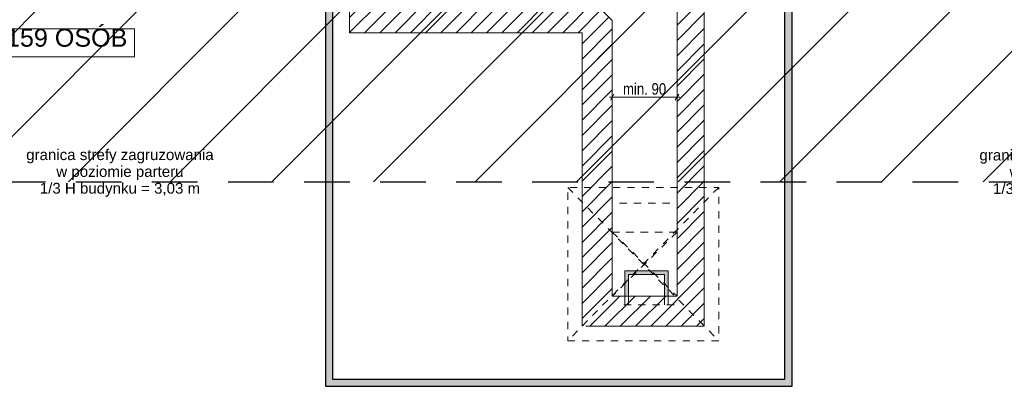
# Model space of a CAD drawing. Header units: centimetres. Extents: x 18292 to 3593338517, y 11794 to 62103.
# Tile 55 of 147: x 898356264 to 898357634, y 53475 to 53985. Entities that reach past the tile are written whole.
import ezdxf

# ---------------------------------------------------------------- set-up
doc = ezdxf.new("R2010")
doc.units = ezdxf.units.CM
doc.header["$MEASUREMENT"] = 0
doc.linetypes.add('Dashed-002', pattern=[20, 10, -10])
doc.linetypes.add('Long Dashed', pattern=[105.83333, 63.499999, -42.333331])
for name, color, linetype in [('499-Wymiary i opisy', 7, 'Continuous'), ('__PROJEKTOWANE', 7, 'Continuous'), ('__PROJEKTOWANE_WYPOSAŻENIE', 7, 'Continuous'), ('MF_KRESKOWANIE', 7, 'Continuous'), ('MF_SCIANY_KONSTR', 7, 'Continuous'), ('MF_WYMIAR zagospodarowanie', 7, 'Continuous')]:
    doc.layers.add(name, color=color, linetype=linetype)
doc.styles.add('GENERATED_STYLE_2', font='txt')
doc.styles.add('GENERATED_STYLE_4', font='txt')
doc.dimstyles.new('GENERATED_STYLE__1', dxfattribs={"dimtxt": 16, "dimasz": 6.08, "dimexe": 0.18, "dimexo": 0.0625, "dimgap": 0.09, "dimtad": 1, "dimtih": 1, "dimtoh": 1, "dimdec": 0, "dimzin": 0, "dimdsep": 46, "dimtxsty": 'GENERATED_STYLE_4', "dimblk": 'ARROWHEAD_2', "dimblk1": 'ARROWHEAD_2', "dimblk2": 'ARROWHEAD_2', "dimcen": 0.09, "dimse1": 1, "dimse2": 1, "dimclrd": 7, "dimclre": 7, "dimclrt": 7, "dimadec": 0, "dimazin": 0, "dimtfac": 1, "dimtdec": 4, "dimtmove": 0, "dimatfit": 3, "dimfxl": 0, "dimtolj": 1, "dimtzin": 0, "dimarcsym": 0})

# ---------------------------------------------------------------- blocks, each defined once
blk = doc.blocks.new('*D449', base_point=(903196041.3, 3898003.6))
at = {"layer": '499-Wymiary i opisy', "color": 7, "linetype": 'Continuous', "lineweight": 13}
for p, q in [((898357091, 53881), (898357086.3, 53873)), ((898357088.7, 53871), (898357088.7, 53883)), ((898357176.3, 53873), (898357181, 53881)), ((898357178.7, 53871), (898357178.7, 53883)), ((898357084.7, 53877), (898357088.7, 53877)), ((898357088.7, 53877), (898357178.7, 53877)), ((898357178.7, 53877), (898357182.6, 53877))]:
    blk.add_line(p, q, dxfattribs=at)
at = {"layer": '499-Wymiary i opisy', "color": 7, "lineweight": 13, "insert": (898357103.5, 53880.2), "char_height": 16, "attachment_point": 7, "style": 'GENERATED_STYLE_4'}
blk.add_mtext('\\A1;{\\pql;\\fArial Narrow|b0|i0|c238|p34;min. 90}', dxfattribs=at)
blk = doc.blocks.new('ARROWHEAD_2')
at = {"color": 0, "linetype": 'Continuous', "lineweight": 0}
for p, q in [((0, 0), (-1, 0)), ((-0.38, -0.66), (0.38, 0.66))]:
    blk.add_line(p, q, dxfattribs=at)

msp = doc.modelspace()

# ---------------------------------------------------------------- hatches: boundary and pattern name
at = {"layer": '__PROJEKTOWANE', "linetype": 'Continuous', "lineweight": 13}
h = msp.add_hatch(dxfattribs=at)
h.set_pattern_fill('Bloczki_ceramiczne_kopia_8A', color=150, style=0, pattern_type=2)
h.set_pattern_definition([(45, (903196041.25, 3898003.61), (-70.7106781, 70.7106781), [])])
h.paths.add_polyline_path([(898357582, 54617.5), (898357882, 54617.5), (898357882, 55810.5), (898357601, 55810.5), (898357601, 56706.5), (898357961.1, 56706.5), (898357959.1, 56167.5), (898358239, 56167.5), (898358239, 54260.5), (898357939, 54260.5), (898357939, 53759.5), (898356000, 53759.5), (898356000, 54560.5), (898355701, 54560.5), (898355700, 55446.7), (898353981.2, 55446.6), (898353981.2, 55792.5), (898356057, 55792.5), (898356057, 54917.5), (898356357, 54917.5), (898356357, 54116.5), (898357582, 54116.5)])
at = {"layer": '__PROJEKTOWANE', "linetype": 'Continuous', "lineweight": 25}
h = msp.add_hatch(color=230, dxfattribs=at)
h.paths.add_polyline_path([(898355781.9, 56613.9), (898355781.9, 54825.6), (898356258.5, 54825.6), (898356258.5, 54038.8), (898356689.4, 54038.8), (898356689.4, 53475.2), (898357338.8, 53475.2), (898357338.8, 54038.8), (898357678.9, 54038.8), (898357678.9, 54541), (898357971.1, 54541), (898357971.1, 55897.1), (898356706.2, 55897.1), (898356706.2, 56613.9)])
h.paths.add_polyline_path([(898356699.4, 53485.2), (898356699.4, 54048.8), (898356268.5, 54048.8), (898356268.5, 54835.6), (898355791.9, 54835.6), (898355791.9, 56603.9), (898356696.2, 56603.9), (898356696.2, 55887.1), (898357961.1, 55887.1), (898357961.1, 54551), (898357668.9, 54551), (898357668.9, 54048.8), (898357328.8, 54048.8), (898357328.8, 53485.2)], flags=0)
at = {"layer": 'MF_KRESKOWANIE', "linetype": 'Continuous', "lineweight": 13}
h = msp.add_hatch(dxfattribs=at)
h.set_pattern_fill('bloczki_ceramiczne_0006', color=250, style=0, pattern_type=2)
h.set_pattern_definition([(45, (903196041.254, 3898003.605), (-10.606601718, 10.606601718), [])])
h.paths.add_polyline_path([(898356047, 54907.5), (898356347, 54907.5), (898356347, 54896.5), (898356347, 54735.5), (898356347, 54106.5), (898356415, 54106.5), (898356723, 54106.5), (898356723, 53966.5), (898356765, 53966.5), (898357046.7, 53966.5), (898357046.7, 53894.5), (898357046.7, 53558.5), (898357216.7, 53558.5), (898357216.7, 53894.5), (898357216.7, 53966.5), (898357216.7, 54106.5), (898357592, 54106.5), (898357592, 54607.5), (898357892, 54607.5), (898357892, 54660.5), (898357892, 55820.5), (898357573, 55820.5), (898356797, 55820.5), (898356797, 55776.5), (898356868, 55776.5), (898356868, 55556.5), (898356801, 55556.5), (898356791, 55556.5), (898356791, 55514.5), (898357011, 55514.5), (898357011, 55556.5), (898356910, 55556.5), (898356910, 55776.5), (898357248, 55776.5), (898357248, 55556.5), (898357091, 55556.5), (898357091, 55514.5), (898357290, 55514.5), (898357290, 55776.5), (898357554, 55776.5), (898357854, 55776.5), (898357854, 55234.5), (898357554, 55234.5), (898357290, 55234.5), (898357290, 55434.5), (898357248, 55434.5), (898357248, 55393.5), (898357248, 55026.5), (898357290, 55026.5), (898357290, 55192.5), (898357854, 55192.5), (898357854, 54645.5), (898357590, 54645.5), (898357590, 54735.5), (898357590, 54747.5), (898357290, 54747.5), (898357290, 54934.5), (898357248, 54934.5), (898357248, 54747.5), (898357248, 54705.5), (898357554, 54705.5), (898357554, 54144.5), (898357152, 54144.5), (898357152, 54705.5), (898357156, 54705.5), (898357156, 54747.5), (898357058, 54747.5), (898357058, 54705.5), (898357110, 54705.5), (898357110, 54290.5), (898357085, 54290.5), (898357100, 54248.5), (898357110, 54248.5), (898357110, 54144.5), (898356930, 54144.5), (898356930, 54147.5), (898356888, 54147.5), (898356888, 54144.5), (898356875, 54144.5), (898356875, 54106.5), (898357178.7, 54106.5), (898357178.7, 54008.5), (898357178.7, 53894.5), (898357178.3, 53894.5), (898357178.3, 53600.5), (898357088.7, 53600.5), (898357088.7, 53894.5), (898357088.7, 53983.5), (898357063.7, 54008.5), (898356765, 54008.5), (898356765, 54106.5), (898356815, 54106.5), (898356815, 54144.5), (898356765, 54144.5), (898356765, 54159.5), (898356723, 54159.5), (898356723, 54144.5), (898356385, 54144.5), (898356385, 54705.5), (898356525, 54705.5), (898356525, 54747.5), (898356385, 54747.5), (898356385, 54907.5), (898356649, 54907.5), (898356649, 54871.5), (898356691, 54871.5), (898356691, 55099.5), (898356649, 55099.5), (898356649, 54945.5), (898356395, 54945.5), (898356085, 54945.5), (898356085, 55790.1), (898356547.5, 55790.4), (898356547.6, 55820.5), (898356085, 55820.5), (898356061, 55782.5), (898356047, 55782.5), (898356047, 54945.5)])
at = {"layer": 'MF_WYMIAR zagospodarowanie', "linetype": 'Continuous', "lineweight": 13, "true_color": 0x6a6a6a}
msp.add_hatch(color=251, dxfattribs=at).paths.add_polyline_path([(898357106.2, 53635.5), (898357166.2, 53635.5), (898357166.2, 53600.5), (898357161.2, 53600.5), (898357161.2, 53630.5), (898357111.2, 53630.5), (898357111.2, 53600.5), (898357106.2, 53600.5)])

# ---------------------------------------------------------------- linework, layer by layer
at = {"layer": '__PROJEKTOWANE', "color": 7, "linetype": 'Long Dashed', "lineweight": 25, "flags": 128}
msp.add_lwpolyline([(898355698.1, 55446.6), (898355701.1, 54560.5), (898356000, 54560.5), (898356000, 53759.5), (898357939, 53759.5), (898357939, 54260.5), (898358239, 54260.5), (898358239, 56167.5), (898357959.1, 56167.5), (898357961, 56678.3)], dxfattribs=at)
at = {"layer": '__PROJEKTOWANE', "color": 230, "linetype": 'Continuous', "lineweight": 25, "flags": 128}
for points in [[(898356689.4, 53475.2), (898357338.8, 53475.2), (898357338.8, 54038.8), (898357678.9, 54038.8), (898357678.9, 54541), (898357971.1, 54541), (898357971.1, 55897.1), (898356706.2, 55897.1), (898356706.2, 56613.9), (898355782, 56613.9), (898355782, 54825.6), (898356258.5, 54825.6), (898356258.5, 54038.8), (898356689.4, 54038.8)], [(898356699.4, 53485.2), (898357328.8, 53485.2), (898357328.8, 54048.8), (898357668.9, 54048.8), (898357668.9, 54551), (898357961.1, 54551), (898357961.1, 55887.1), (898356696.2, 55887.1), (898356696.2, 56603.9), (898355791.9, 56603.9), (898355791.9, 54835.6), (898356268.5, 54835.6), (898356268.5, 54048.8), (898356699.4, 54048.8)]]:
    msp.add_lwpolyline(points, close=True, dxfattribs=at)
at = {"layer": '__PROJEKTOWANE_WYPOSAŻENIE', "color": 7, "linetype": 'Dashed-002', "lineweight": 13}
for p, q in [((898357026.7, 53751.5), (898357236.7, 53538.5)), ((898357236.7, 53751.5), (898357026.7, 53538.5)), ((898357088.7, 53689.5), (898357178.7, 53600.5)), ((898357178.7, 53689.5), (898357088.7, 53600.5))]:
    msp.add_line(p, q, dxfattribs=at)
at = {"layer": '__PROJEKTOWANE_WYPOSAŻENIE', "color": 150, "linetype": 'Continuous', "lineweight": 13, "flags": 128}
msp.add_lwpolyline([(898356058.5, 53972.1), (898356423.8, 53972.1), (898356423.8, 53932.8), (898356058.5, 53932.8)], close=True, dxfattribs=at)
at = {"layer": '__PROJEKTOWANE_WYPOSAŻENIE', "color": 7, "linetype": 'Dashed-002', "lineweight": 13, "flags": 128}
for points in [[(898357026.7, 53538.5), (898357236.7, 53538.5), (898357236.7, 53751.5), (898357026.7, 53751.5)], [(898357088.7, 53689.5), (898357178.7, 53689.5), (898357178.7, 53729.5), (898357088.7, 53729.5)], [(898357088.7, 53600.5), (898357178.7, 53600.5), (898357178.7, 53689.5), (898357088.7, 53689.5)]]:
    msp.add_lwpolyline(points, close=True, dxfattribs=at)
at = {"layer": '__PROJEKTOWANE_WYPOSAŻENIE', "color": 7, "linetype": 'Continuous', "lineweight": 13, "flags": 128}
for points in [[(898357166.2, 53588.5), (898357166.2, 53635.5), (898357106.2, 53635.5), (898357106.2, 53588.5)], [(898357161.2, 53588.5), (898357161.2, 53630.5), (898357111.2, 53630.5), (898357111.2, 53588.5)]]:
    msp.add_lwpolyline(points, dxfattribs=at)
at = {"layer": '__PROJEKTOWANE_WYPOSAŻENIE', "color": 7, "linetype": 'Dashed-002', "lineweight": 13, "flags": 128}
msp.add_lwpolyline([(898357174.7, 53588.4), (898357099.3, 53588.4)], dxfattribs=at)
at = {"layer": 'MF_SCIANY_KONSTR', "color": 7, "linetype": 'Continuous', "lineweight": 13}
for p, q in [((898356723, 54106.5), (898356723, 53966.5)), ((898357216.7, 54106.5), (898357216.7, 53966.5)), ((898357063.7, 54008.5), (898357088.7, 53983.5)), ((898357178.7, 54008.5), (898357178.7, 53894.5)), ((898357088.7, 53983.5), (898357088.7, 53879.5)), ((898356723, 53966.5), (898357046.7, 53966.5)), ((898357046.7, 53966.5), (898357046.7, 53894.5)), ((898357088.7, 53966.5), (898357088.7, 53894.5)), ((898357216.7, 53966.5), (898357216.7, 53894.5)), ((898357046.7, 53894.5), (898357046.7, 53558.5)), ((898357088.7, 53894.5), (898357088.7, 53600.5)), ((898357178.7, 53894.5), (898357178.7, 53600.5)), ((898357216.7, 53558.5), (898357216.7, 53894.5)), ((898357093.7, 53600.5), (898357178.7, 53600.5)), ((898357051.7, 53558.5), (898357216.7, 53558.5))]:
    msp.add_line(p, q, dxfattribs=at)

# ---------------------------------------------------------------- texts
at = {"layer": '__PROJEKTOWANE_WYPOSAŻENIE', "color": 150, "linetype": 'Continuous', "lineweight": 13, "insert": (898356241.2, 53972.1), "char_height": 25, "attachment_point": 2, "style": 'GENERATED_STYLE_2'}
msp.add_mtext('\\A1;{\\pqc;\\fArial|b0|i0|c238|p38;ŁĄCZNIE:  159 OSÓB}', dxfattribs=at)
at = {"layer": '__PROJEKTOWANE_WYPOSAŻENIE', "color": 150, "linetype": 'Continuous', "lineweight": 13, "char_height": 15, "attachment_point": 2, "line_spacing_factor": 0.93223, "style": 'GENERATED_STYLE_2'}
for insert in [(898356403.6, 53804.5), (898357729.9, 53804)]:
    msp.add_mtext('\\A1;{\\pqc;\\fArial|b0|i0|c238|p38;granica strefy zagruzowania \\P\\pqc;\\fArial|b0|i0|c238|p38;w poziomie parteru\\P\\pqc;\\fArial|b0|i0|c238|p38;1/3 H budynku = 3,03 m}', dxfattribs=dict(at, insert=insert))

# ---------------------------------------------------------------- dimensions: what is measured, and where the dimension line sits
at = {"layer": '499-Wymiary i opisy', "color": 7, "linetype": 'Continuous', "lineweight": 13}
dim = msp.add_linear_dim(base=(898357178.7, 53877), p1=(898357088.7, 53983.5), p2=(898357178.7, 53981.5), text='min. 90', dimstyle='GENERATED_STYLE__1', dxfattribs=at)
dim.commit()
dim.dimension.update_dxf_attribs({"geometry": '*D449', "text_midpoint": (898357140.1, 53888.2), "dimtype": 160})

doc.saveas('drawing.dxf')
